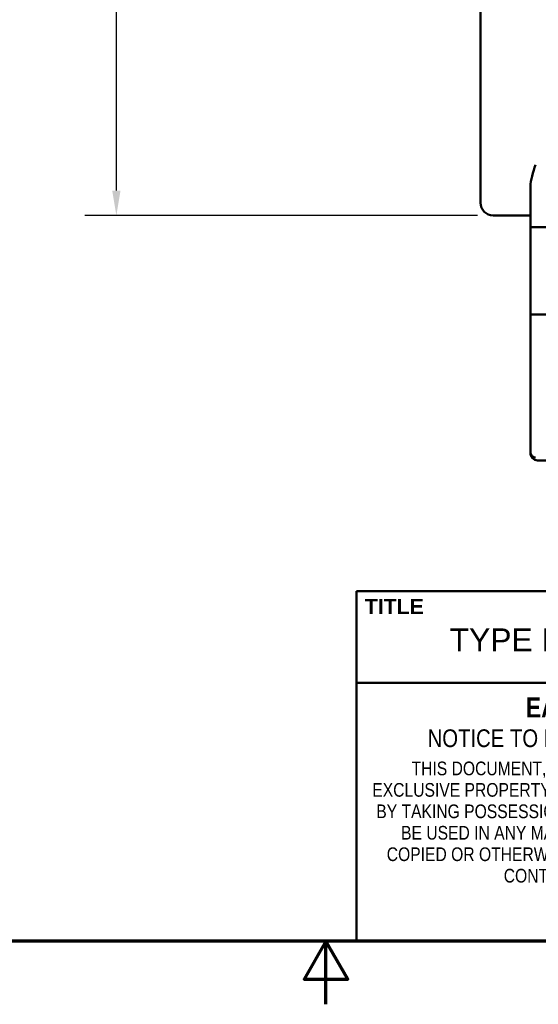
# Model space of a CAD drawing. Header units: inches. Extents: x 0.1 to 16.9, y 0.4 to 10.6.
# Tile 2 of 25: x 7.3 to 9.3, y 0.4 to 4.3. Entities that reach past the tile are written whole.
import ezdxf

# ---------------------------------------------------------------- set-up
doc = ezdxf.new("R2010")
doc.units = ezdxf.units.IN
doc.header["$MEASUREMENT"] = 0
for name, color, linetype, lineweight in [('Border (ANSI)', 7, 'Continuous', 70), ('Dimension (ANSI)', 7, 'Continuous', 25), ('Title (ANSI)', 7, 'Continuous', 50), ('Visible (ANSI)', 7, 'Continuous', 50)]:
    doc.layers.add(name, color=color, linetype=linetype, lineweight=lineweight)
doc.styles.add('Note Text (ANSI)', font='tahoma.ttf')
doc.styles.add('Text Style107', font='arialbd.ttf')
doc.styles.add('Text Style109', font='arialbd.ttf')
doc.styles.add('Text Style47', font='ARIALN.TTF')
doc.styles.add('Text Style50', font='arial.ttf')
doc.styles.add('Text Style55', font='arial.ttf')
doc.styles.add('Text Style59', font='arial.ttf')
doc.dimstyles.new('Default (ANSI)', dxfattribs={"dimtxt": 0.12, "dimasz": 0.098425, "dimexe": 0.125, "dimexo": 0.0625, "dimgap": 0.031496, "dimtad": 0, "dimtih": 1, "dimtoh": 1, "dimlfac": 25.4, "dimrnd": 1e-08, "dimzin": 12, "dimdsep": 46, "dimtxsty": 'Note Text (ANSI)', "dimcen": 0.09, "dimdle": 0.393701, "dimclrd": 256, "dimclre": 256, "dimclrt": 256, "dimadec": 0, "dimazin": 1, "dimtfac": 1, "dimtofl": 0, "dimtmove": 0, "dimatfit": 3, "dimfxl": 1, "dimtolj": 1, "dimtzin": 4, "dimlwd": -1, "dimlwe": -1, "dimarcsym": 0})

# ---------------------------------------------------------------- blocks, each defined once
blk = doc.blocks.new('Borders Default Border')
at = {"layer": 'Border (ANSI)', "flags": 128}
for points in [[(0.38, 0.62), (0.38, 10.38), (16.62, 10.38), (16.62, 0.62), (0.38, 0.62)], [(8.5, 0.37), (8.5, 0.62), (8.4134, 0.47), (8.5866, 0.47), (8.5, 0.62)]]:
    blk.add_lwpolyline(points, dxfattribs=at)
blk = doc.blocks.new('Title Blocks ICD TITLE BLOCK MM CUSTOMER')
at = {"layer": 'Title (ANSI)'}
for p, q in [((3.2614, 7.1921), (3.2614, 8.5744)), ((3.2614, 8.5744), (11.2614, 8.5744)), ((3.2614, 8.212), (11.2564, 8.212)), ((11.2614, 7.1921), (3.2614, 7.1921))]:
    blk.add_line(p, q, dxfattribs=at)
at = {"layer": 'Title (ANSI)', "style": 'Note Text (ANSI)'}
for s, insert, char_height, attachment_point in [('\\fArial|b1|i0;\\H0.0600;TITLE', (3.2949, 8.5144), 0.06, 4), ('\\fArial Narrow|b1|i0;\\H0.0800;EATON CORPORATION - CONFIDENTIAL AND PROPRIETARY', (5.284, 8.115), 0.08, 5), ('\\fArial Narrow|b0|i0;\\H0.0700;NOTICE TO PERSONS RECEIVING THIS DOCUMENT AND/OR TECHNICAL INFORMATION', (5.2422, 7.9931), 0.07, 5)]:
    blk.add_mtext(s, dxfattribs=dict(at, insert=insert, char_height=char_height, attachment_point=attachment_point))
at = {"layer": 'Title (ANSI)', "insert": (5.2662, 7.9013), "char_height": 0.054, "attachment_point": 2, "line_spacing_factor": 0.941891, "style": 'Note Text (ANSI)'}
blk.add_mtext('\\fArial Narrow|b0|i0;\\H0.0540;THIS DOCUMENT, INCLUDING THE DRAWING AND INFORMATION CONTAINED THEREON, IS CONFIDENTIAL AND IS THE \\PEXCLUSIVE PROPERTY OF EATON CORPORATION, AND IS MERELY ON LOAN AND SUBJECT TO RECALL BY EATON AT ANY TIME.\\PBY TAKING POSSESSION OF THIS DOCUMENT, THE RECIPIENT ACKNOWLEDGES AND AGREES THAT THIS DOCUMENT CANNOT\\PBE USED IN ANY MANNER ADVERSE TO THE INTERESTS OF EATON AND THAT NO PORTION OF THIS DOCUMENT MAY BE\\PCOPIED OR OTHERWISE REPRODUCED WITHOUT THE PRIOR WRITTEN CONSENT OF EATON. IN THE CASE OF CONFLICTING\\PCONTRACTUAL PROVISIONS, THIS NOTICE SHALL GOVERN THE STATUS OF THIS DOCUMENT.', dxfattribs=at)
at = {"layer": 'Title (ANSI)'}
for tag, p, height, style in [('<TITLE_1>_001', (3.6298, 8.3375), 0.09, 'Text Style50'), ('DESIGNER_001', (8.7791, 8.3294), 0.09, 'Text Style50'), ('<DRAWN_DATE>_001', (10.5606, 8.3294), 0.09, 'Text Style50'), ('<PART_NUMBER>_001', (8.8273, 7.9147), 0.24, 'Text Style109'), ('Sheet_Size_001', (7.3651, 7.9055), 0.13, 'Text Style55'), ('<REVISION_NUMBER>_001', (10.7717, 7.8528), 0.18, 'Text Style107'), ('COPYRIGHT_YEAR_001', (4.6229, 7.2707), 0.07, 'Text Style47'), ('<SCALE>_001', (9.8254, 7.2503), 0.08, 'Text Style59'), ('Sheet_Number_001', (10.8001, 7.2619), 0.08, 'Text Style59'), ('Number_of_sheets_001', (11.097, 7.2619), 0.08, 'Text Style59')]:
    blk.add_attdef(tag, p, '', height=height, dxfattribs=dict(at, style=style))
blk = doc.blocks.new('*D13')
at = {"layer": 'Defpoints', "color": 0, "transparency": 16777216}
for p in [(9.1606, 7.4875), (7.6723, 3.4875), (9.1606, 3.4875)]:
    blk.add_point(p, dxfattribs=at)
at = {"layer": 'Dimension (ANSI)', "transparency": 16777216}
for p, q in [((9.0981, 7.4875), (7.5473, 7.4875)), ((7.6723, 7.389), (7.6723, 5.7578)), ((7.6723, 3.5859), (7.6723, 5.3353)), ((9.0981, 3.4875), (7.5473, 3.4875))]:
    blk.add_line(p, q, dxfattribs=at)
for points in [[(7.6559, 7.389), (7.6887, 7.389), (7.6723, 7.4875)], [(7.6559, 3.5859), (7.6887, 3.5859), (7.6723, 3.4875)]]:
    blk.add_solid(points, dxfattribs=at)
at = {"layer": 'Dimension (ANSI)', "transparency": 16777216, "insert": (7.6723, 5.7263), "char_height": 0.12, "attachment_point": 2, "style": 'Note Text (ANSI)'}
blk.add_mtext('\\A1; 102\\P[4.00]', dxfattribs=at)

msp = doc.modelspace()

# ---------------------------------------------------------------- linework, layer by layer
at = {"layer": 'Visible (ANSI)'}
for p, q in [((9.1106, 3.6875), (9.1106, 7.2875)), ((9.3076, 3.4405), (9.3076, 3.6003)), ((9.3076, 3.4875), (9.1606, 3.4875)), ((9.3076, 3.4405), (9.3076, 3.0965)), ((9.3076, 3.4405), (9.3276, 3.4405)), ((9.6046, 3.4405), (9.3276, 3.4405)), ((9.3276, 3.0965), (9.3076, 3.0965)), ((9.3076, 2.7065), (9.3076, 3.0965)), ((9.3276, 3.0965), (9.6046, 3.0965)), ((9.3076, 2.7065), (9.3076, 2.5495)), ((9.3076, 2.5814), (9.3076, 2.5814)), ((9.3386, 2.5185), (12.4366, 2.5185))]:
    msp.add_line(p, q, dxfattribs=at)
msp.add_arc((9.1606, 3.5375), 0.05, 180, 270, dxfattribs=at)
msp.add_ellipse((9.3276, 2.5495), major_axis=(-0.02, 0), ratio=0.934524, start_param=0, end_param=1.570796, dxfattribs=at)
for points, knots in [([(9.1106, 3.5375), (9.1106, 3.5453), (9.1106, 3.5571), (9.1106, 3.6202), (9.1106, 3.665), (9.1106, 3.6875)], [-2.356194, -2.356194, -2.356194, -2.356194, -1.682996, -1.234197, -0.785398, -0.785398, -0.785398, -0.785398]), ([(9.3276, 3.6875), (9.3232, 3.6734), (9.3183, 3.6582), (9.3106, 3.6282), (9.3076, 3.6135), (9.3076, 3.6003)], [-0.6761361, -0.6761361, -0.6761361, -0.6761361, -0.5641338, -0.5641338, -0.4521315, -0.4521315, -0.4521315, -0.4521315]), ([(9.3386, 2.5185), (9.3377, 2.5185), (9.3368, 2.5185), (9.3359, 2.5186), (9.3282, 2.5193), (9.3205, 2.5228), (9.3149, 2.5295), (9.3107, 2.5344), (9.3076, 2.5411), (9.3076, 2.5495)], [-0.1578716, -0.1578716, -0.1578716, -0.1578716, -0.1479486, -0.1479486, -0.1479486, -0.0634066, -0.0634066, -0.0634066, 0, 0, 0, 0])]:
    msp.add_open_spline(points, degree=3, knots=knots, dxfattribs=at)

# ---------------------------------------------------------------- block references
msp.add_blockref('Borders Default Border', (0, 0))
ref = msp.add_blockref('Title Blocks ICD TITLE BLOCK MM CUSTOMER', (5.3586, -6.5721))
ref.add_attrib('<TITLE_1>_001', 'TYPE HFD THERMAL MAGNETIC CIRCUIT BREAKERS TWO POLE, SERIES C', (8.9884, 1.7654), dxfattribs={"layer": 'Title (ANSI)', "height": 0.09, "style": 'Text Style50'})

# ---------------------------------------------------------------- dimensions: what is measured, and where the dimension line sits
at = {"layer": 'Dimension (ANSI)'}
dim = msp.add_linear_dim(base=(7.6723, 3.4875), p1=(9.1606, 7.4875), p2=(9.1606, 3.4875), angle=270, text=' <>\\X[4.00]', dimstyle='Default (ANSI)', override={"dimdec": 0, "dimlfac": 25.4, "dimpost": '\\X', "dimtp": 0, "dimtm": 0, "dimtdec": 2, "dimatfit": 1, "dimtvp": -0.25}, dxfattribs=at)
dim.commit()
dim.dimension.update_dxf_attribs({"geometry": '*D13', "text_midpoint": (7.6723, 5.5466), "dimtype": 160})

doc.saveas('drawing.dxf')
